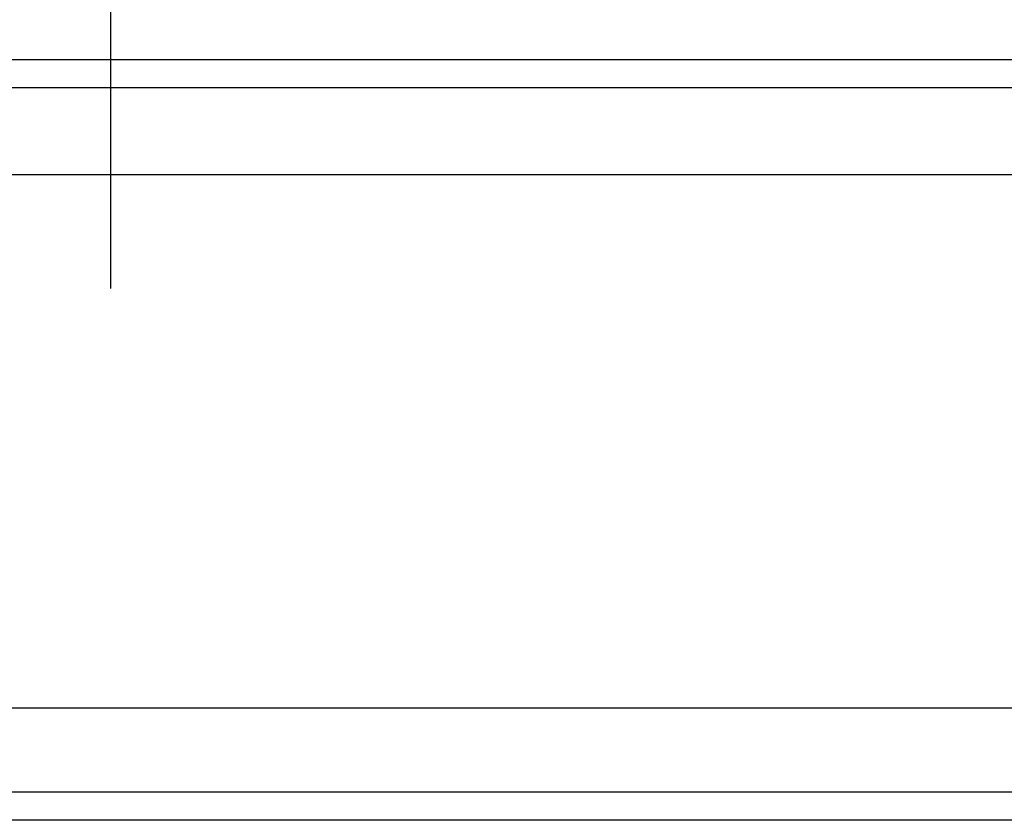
# Model space of a CAD drawing. Header units: millimetres. Extents: x 1805 to 4914, y -1594 to 860.
# Tile 115 of 256: x 2139 to 2157, y -909 to -895. Entities that reach past the tile are written whole.
import ezdxf
from ezdxf.lldxf.tags import DXFTag

# ---------------------------------------------------------------- set-up
doc = ezdxf.new("R2010")
doc.units = ezdxf.units.MM
doc.layers.get('0').update_dxf_attribs({"linetype": 'CONTINUOUS'})
tags = doc.linetypes.add('DASHED', pattern=[25.72, 12.86, -12.86]).pattern_tags.tags
tags[6:7] = [DXFTag(74, 4), DXFTag(75, 0), DXFTag(340, '0'), DXFTag(46, 0.0), DXFTag(50, 0.0), DXFTag(44, 0.0), DXFTag(45, 0.0)]
tags[4:5] = [DXFTag(74, 4), DXFTag(75, 0), DXFTag(340, '0'), DXFTag(46, 0.0), DXFTag(50, 0.0), DXFTag(44, 0.0), DXFTag(45, 0.0)]

msp = doc.modelspace()

# ---------------------------------------------------------------- linework, layer by layer
at = {"ltscale": 0.2}
msp.add_line((2140.777, -899.674), (2140.777, -880.624), dxfattribs=at)
at = {"linetype": 'Continuous'}
for p, q in [((2760.777, -895.6), (2120.777, -895.6)), ((2760.777, -907.149), (2120.777, -907.149)), ((2760.777, -909.149), (2120.777, -909.149))]:
    msp.add_line(p, q, dxfattribs=at)
at = {"linetype": 'DASHED'}
for p, q in [((2760.777, -897.649), (2120.777, -897.649)), ((2760.777, -908.649), (2120.777, -908.649))]:
    msp.add_line(p, q, dxfattribs=at)
at = {"linetype": 'Continuous'}
msp.add_open_spline([(2760.777, -896.1), (2120.777, -896.1)], degree=1, dxfattribs=at)

doc.saveas('drawing.dxf')
